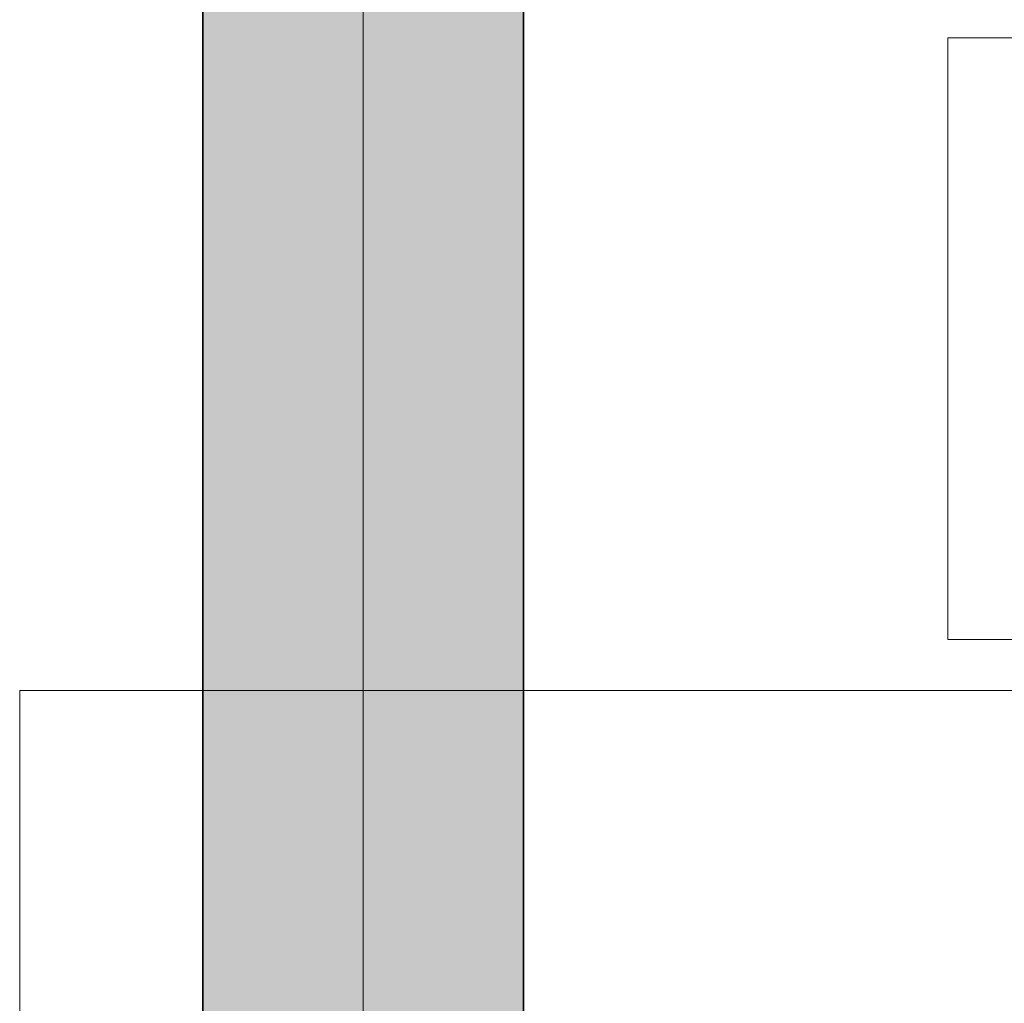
# Model space of a CAD drawing. Extents: x 635 to 1785, y -95 to 499.
# Tile 88 of 110: x 1204.61 to 1210.75, y 91.2 to 97.34. Entities that reach past the tile are written whole.
import ezdxf
from ezdxf.lldxf.tags import DXFTag

# ---------------------------------------------------------------- set-up
doc = ezdxf.new("R2010")
doc.units = 0
doc.layers.get('0').update_dxf_attribs({"lineweight": 35})
doc.layers.add('H_Leitung_Beschriftung', color=7, linetype='Continuous', lineweight=18)
doc.layers.add('Raumnummerierung', color=7, linetype='Continuous', lineweight=18)
doc.layers.add('L_Zuluft', color=6, linetype='Continuous', lineweight=35, true_color=0xff00ff)
doc.layers.add('L_Zuluft-Shading', color=6, linetype='Continuous', lineweight=35, true_color=0xff00ff)
tags = doc.linetypes.add('STRICHPUNKT2', pattern=[12.7, 6.35, -3.175, 0, -3.175]).pattern_tags.tags
tags[10:11] = [DXFTag(74, 4), DXFTag(75, 0), DXFTag(340, '0'), DXFTag(46, 0.0), DXFTag(50, 0.0), DXFTag(44, 0.0), DXFTag(45, 0.0)]
tags[8:9] = [DXFTag(74, 4), DXFTag(75, 0), DXFTag(340, '0'), DXFTag(46, 0.0), DXFTag(50, 0.0), DXFTag(44, 0.0), DXFTag(45, 0.0)]
tags[6:7] = [DXFTag(74, 4), DXFTag(75, 0), DXFTag(340, '0'), DXFTag(46, 0.0), DXFTag(50, 0.0), DXFTag(44, 0.0), DXFTag(45, 0.0)]
tags[4:5] = [DXFTag(74, 4), DXFTag(75, 0), DXFTag(340, '0'), DXFTag(46, 0.0), DXFTag(50, 0.0), DXFTag(44, 0.0), DXFTag(45, 0.0)]

# ---------------------------------------------------------------- blocks, each defined once
blk = doc.blocks.new('Shading-A06HSU9MNL', base_point=(1207.0125, 126.5402))
at = {"layer": 'L_Zuluft-Shading', "color": 36, "true_color": 0x903900}
for points in [[(1205.7876, 125.2494), (1205.7535, 125.2494), (1205.7876, 94.8609), (1205.7535, 94.8549)], [(1207.7535, 91.0722), (1207.7535, 110.0579), (1207.7195, 90.8134), (1207.7195, 110.5756)], [(1205.7876, 90.8134), (1205.7876, 94.8609), (1205.7535, 91.0722), (1205.7535, 94.8549)]]:
    blk.add_solid(points, dxfattribs=at)
at = {"layer": 'L_Zuluft-Shading', "color": 34, "true_color": 0xb04600}
for points in [[(1205.8876, 124.7318), (1205.7876, 125.2494), (1205.8876, 94.702), (1205.7876, 94.8609)], [(1207.7195, 90.8134), (1207.7195, 110.5756), (1207.6196, 90.5722), (1207.6196, 111.5756)], [(1205.8876, 90.5722), (1205.8876, 94.702), (1205.7876, 90.8134), (1205.7876, 94.8609)]]:
    blk.add_solid(points, dxfattribs=at)
at = {"layer": 'L_Zuluft-Shading', "color": 32, "true_color": 0xcd5200}
for points in [[(1206.0465, 123.7318), (1205.8876, 124.7318), (1206.0465, 94.389), (1205.8876, 94.702)], [(1207.6196, 90.5722), (1207.6196, 111.5756), (1207.4607, 90.9748), (1207.4607, 112.9898)], [(1206.0465, 90.3651), (1206.0465, 94.389), (1205.8876, 90.5722), (1205.8876, 94.702)]]:
    blk.add_solid(points, dxfattribs=at)
at = {"layer": 'L_Zuluft-Shading', "color": 32, "true_color": 0xe45b00}
for points in [[(1206.2535, 122.3176), (1206.0465, 123.7318), (1206.2535, 93.9432), (1206.0465, 94.389)], [(1207.4607, 112.9898), (1207.2535, 114.7218), (1207.4607, 90.9748), (1207.2535, 91.529)], [(1206.2535, 90.2062), (1206.2535, 93.9432), (1206.0465, 90.3651), (1206.0465, 94.389)], [(1207.4607, 90.3651), (1207.4607, 90.9748), (1207.2535, 90.2062), (1207.2535, 91.529)]]:
    blk.add_solid(points, dxfattribs=at)
at = {"layer": 'L_Zuluft-Shading', "color": 30, "true_color": 0xf56200}
for points in [[(1206.4948, 120.5855), (1206.2535, 122.3176), (1206.4948, 93.395), (1206.2535, 93.9432)], [(1207.2535, 114.7218), (1207.0125, 116.6537), (1207.2535, 91.529), (1207.0125, 92.1453)], [(1206.4948, 90.1063), (1206.4948, 93.395), (1206.2535, 90.2062), (1206.2535, 93.9432)], [(1207.2535, 90.2062), (1207.2535, 91.529), (1207.0125, 90.1063), (1207.0125, 92.1453)]]:
    blk.add_solid(points, dxfattribs=at)
at = {"layer": 'L_Zuluft-Shading', "color": 30, "true_color": 0xfd6500}
for points in [[(1206.7535, 118.6537), (1206.4948, 120.5855), (1206.7535, 92.7818), (1206.4948, 93.395)], [(1207.0125, 116.6537), (1206.7535, 118.6537), (1207.0125, 92.1453), (1206.7535, 92.7818)], [(1206.7535, 90.0722), (1206.7535, 92.7818), (1206.4948, 90.1063), (1206.4948, 93.395)], [(1207.0125, 90.1063), (1207.0125, 92.1453), (1206.7535, 90.0722), (1206.7535, 92.7818)]]:
    blk.add_solid(points, dxfattribs=at)
blk = doc.blocks.new('Wickelfalzrohr-A06HSUPYNL', base_point=(1205.7535, 84.4345))
at = {"color": 0, "linetype": 'ByBlock', "lineweight": -2, "ltscale": 0.35}
for p, q in [((1205.7536, 204.4345), (1205.7536, 84.4345)), ((1207.7536, 84.4345), (1207.7536, 204.4345))]:
    blk.add_line(p, q, dxfattribs=at)
at = {"color": 0, "linetype": 'STRICHPUNKT2', "lineweight": 5, "ltscale": 0.13}
blk.add_line((1206.7536, 204.4345), (1206.7536, 84.4345), dxfattribs=at)
blk = doc.blocks.new('Bauteilbeschriftung-A06HSW1SNL', base_point=(1210.4011, 91.0722))
at = {"color": 0, "lineweight": -2}
for p, q in [((1210.4011, 97.2223), (1218.0114, 97.2223)), ((1210.4011, 93.4723), (1210.4011, 97.2223)), ((1218.0114, 93.4723), (1210.4011, 93.4723))]:
    blk.add_line(p, q, dxfattribs=at)

msp = doc.modelspace()

# ---------------------------------------------------------------- linework, layer by layer
at = {"layer": 'Raumnummerierung', "ltscale": 0.18}
for p, q in [((1294.4929, 93.1539), (1204.611, 93.1539)), ((1204.611, 93.1539), (1204.611, 89.1539))]:
    msp.add_line(p, q, dxfattribs=at)

# ---------------------------------------------------------------- block references
at = {"layer": 'H_Leitung_Beschriftung', "ltscale": 0.18}
msp.add_blockref('Bauteilbeschriftung-A06HSW1SNL', (1210.4011, 91.0722), dxfattribs=at)
at = {"layer": 'L_Zuluft'}
msp.add_blockref('Shading-A06HSU9MNL', (1207.0125, 126.5402), dxfattribs=at)
at = {"layer": 'L_Zuluft', "color": 30, "ltscale": 0.35, "true_color": 0xff6600}
msp.add_blockref('Wickelfalzrohr-A06HSUPYNL', (1205.7535, 84.4345), dxfattribs=at)

doc.saveas('drawing.dxf')
